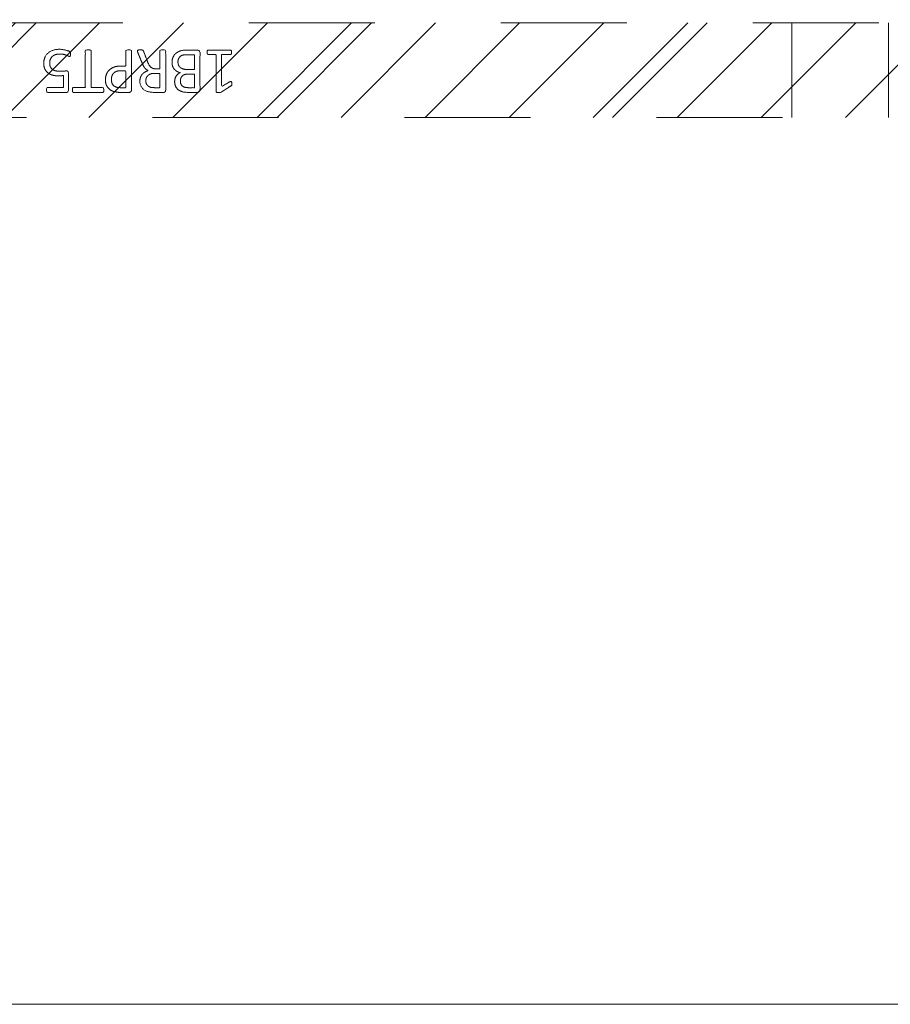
# Model space of a CAD drawing. Header units: inches. Extents: x -416 to -272, y -73 to 47.
# Tile 133 of 206: x -292 to -283, y -43 to -33. Entities that reach past the tile are written whole.
import ezdxf

# ---------------------------------------------------------------- set-up
doc = ezdxf.new("R2010")
doc.units = ezdxf.units.IN
doc.header["$LTSCALE"] = 32
doc.header["$MEASUREMENT"] = 0
doc.linetypes.add('Dash Style-1', pattern=[0.083328, 0.041656, -0.041672])
for name, color, linetype, lineweight in [('DashLine', 7, 'Continuous', 13), ('DashLineFill', 7, 'Dash Style-1', 13), ('Drawing', 7, 'Continuous', 18), ('Metal-DeskStructure', 7, 'Continuous', 13), ('None', 7, 'Continuous', 18), ('SolidLine', 7, 'Continuous', 15)]:
    doc.layers.add(name, color=color, linetype=linetype, lineweight=lineweight)

# ---------------------------------------------------------------- blocks, each defined once
blk = doc.blocks.new('Group-42')
at = {"layer": 'DashLine', "flags": 128}
blk.add_lwpolyline([(1.114, -2.559), (70.894, -2.559), (70.894, -30), (1.114, -30)], close=True, dxfattribs=at)
at = {"layer": 'SolidLine', "flags": 128}
blk.add_lwpolyline([(1.114, -2.559), (70.894, -2.559), (70.894, -30), (1.114, -30)], close=True, dxfattribs=at)
blk = doc.blocks.new('Group-70')
at = {"layer": 'Metal-DeskStructure', "color": 7}
for points, knots in [([(9.57, -0.189), (9.57, -0.197), (9.568, -0.211), (9.559, -0.213), (9.44, -0.213), (9.321, -0.213), (9.318, -0.212), (9.314, -0.206), (9.312, -0.197), (9.312, -0.184), (9.314, -0.175), (9.316, -0.169), (9.321, -0.165), (9.37, -0.165), (9.417, -0.165), (9.417, 0.004), (9.417, 0.174), (9.374, 0.148), (9.331, 0.122), (9.325, 0.121), (9.316, 0.119), (9.312, 0.122), (9.31, 0.133), (9.31, 0.146), (9.31, 0.156), (9.312, 0.161), (9.316, 0.165), (9.319, 0.167), (9.371, 0.2), (9.423, 0.233), (9.425, 0.235), (9.428, 0.235), (9.434, 0.237), (9.451, 0.237), (9.469, 0.237), (9.474, 0.233), (9.476, 0.229), (9.476, 0.031), (9.476, -0.165), (9.517, -0.165), (9.561, -0.165), (9.565, -0.169), (9.569, -0.175), (9.57, -0.184), (9.57, -0.189)], [0, 0, 0, 0.00261, 0.007831, 0.010441, 0.176195, 0.178805, 0.181415, 0.184026, 0.186636, 0.188594, 0.190551, 0.192509, 0.194467, 0.244389, 0.244389, 0.424498, 0.424498, 0.47805, 0.47805, 0.484241, 0.490432, 0.496622, 0.502813, 0.507071, 0.510941, 0.514811, 0.518682, 0.518682, 0.576295, 0.576295, 0.578743, 0.58119, 0.583638, 0.590247, 0.593184, 0.596122, 0.599059, 0.911881, 0.911881, 0.976501, 0.982376, 0.988251, 0.994125, 1, 1, 1]), ([(9.942, -0.084), (9.942, -0.106), (9.93, -0.141), (9.912, -0.171), (9.884, -0.191), (9.835, -0.213), (9.727, -0.213), (9.661, -0.213), (9.646, -0.202), (9.646, 0.011), (9.646, 0.224), (9.661, 0.235), (9.719, 0.235), (9.811, 0.235), (9.862, 0.218), (9.895, 0.191), (9.914, 0.148), (9.914, 0.106), (9.906, 0.076), (9.892, 0.052), (9.868, 0.032), (9.855, 0.026), (9.873, 0.023), (9.905, 0.004), (9.929, -0.023), (9.942, -0.062), (9.942, -0.084)], [0, 0, 0, 0.031455, 0.06291, 0.094366, 0.125821, 0.188731, 0.266159, 0.275837, 0.285516, 0.435531, 0.44521, 0.454888, 0.521427, 0.574659, 0.627891, 0.681123, 0.734355, 0.762747, 0.791139, 0.819531, 0.847924, 0.847924, 0.885943, 0.923962, 0.961981, 1, 1, 1]), ([(10.308, -0.204), (10.308, -0.208), (10.306, -0.212), (10.299, -0.213), (10.286, -0.215), (10.267, -0.215), (10.256, -0.213), (10.249, -0.212), (10.245, -0.206), (10.243, -0.201), (10.223, -0.148), (10.203, -0.095), (10.195, -0.077), (10.181, -0.047), (10.158, -0.025), (10.129, -0.014), (10.089, -0.014), (10.07, -0.014), (10.07, -0.109), (10.07, -0.208), (10.066, -0.212), (10.059, -0.213), (10.048, -0.215), (10.031, -0.215), (10.02, -0.213), (10.013, -0.212), (10.009, -0.208), (10.009, 0.003), (10.009, 0.224), (10.024, 0.235), (10.079, 0.235), (10.144, 0.235), (10.166, 0.233), (10.175, 0.231), (10.201, 0.228), (10.241, 0.207), (10.267, 0.178), (10.282, 0.139), (10.282, 0.095), (10.269, 0.058), (10.247, 0.03), (10.214, 0.012), (10.195, 0.004), (10.206, -0.001), (10.225, -0.016), (10.24, -0.036), (10.253, -0.064), (10.26, -0.081), (10.28, -0.129), (10.3, -0.178), (10.306, -0.191), (10.308, -0.202), (10.308, -0.204)], [0, 0, 0, 0.004018, 0.008035, 0.012053, 0.01607, 0.020088, 0.024105, 0.028123, 0.03214, 0.03214, 0.070951, 0.070951, 0.084634, 0.098317, 0.112001, 0.125684, 0.138745, 0.138745, 0.202807, 0.205295, 0.207782, 0.21027, 0.212758, 0.214748, 0.216739, 0.218729, 0.220719, 0.332671, 0.339637, 0.346603, 0.391882, 0.407555, 0.423229, 0.423229, 0.466696, 0.510164, 0.553631, 0.597099, 0.640566, 0.684033, 0.727501, 0.770968, 0.770968, 0.798042, 0.825115, 0.852188, 0.879262, 0.879262, 0.958132, 0.958132, 0.979066, 1, 1, 1]), ([(10.646, 0.104), (10.646, 0.069), (10.624, 0.015), (10.583, -0.022), (10.524, -0.044), (10.457, -0.044), (10.432, -0.044), (10.432, -0.124), (10.432, -0.208), (10.428, -0.212), (10.421, -0.213), (10.41, -0.215), (10.393, -0.215), (10.382, -0.213), (10.375, -0.212), (10.371, -0.208), (10.371, 0.002), (10.371, 0.222), (10.386, 0.235), (10.443, 0.235), (10.506, 0.235), (10.531, 0.231), (10.568, 0.224), (10.605, 0.202), (10.633, 0.17), (10.646, 0.128), (10.646, 0.104)], [0, 0, 0, 0.066268, 0.132535, 0.198803, 0.26507, 0.303966, 0.303966, 0.429297, 0.43506, 0.440822, 0.446584, 0.452347, 0.456957, 0.461567, 0.466177, 0.470786, 0.728938, 0.745073, 0.761208, 0.845107, 0.870922, 0.896738, 0.922553, 0.948369, 0.974184, 1, 1, 1]), ([(10.996, 0.209), (10.996, 0.203), (10.996, 0.193), (10.992, 0.187), (10.987, 0.183), (10.922, 0.183), (10.859, 0.183), (10.859, -0.01), (10.859, -0.208), (10.856, -0.212), (10.848, -0.213), (10.837, -0.215), (10.82, -0.215), (10.809, -0.213), (10.802, -0.212), (10.798, -0.208), (10.798, -0.01), (10.798, 0.183), (10.736, 0.183), (10.671, 0.183), (10.665, 0.187), (10.664, 0.193), (10.662, 0.202), (10.662, 0.215), (10.664, 0.226), (10.665, 0.231), (10.671, 0.235), (10.829, 0.235), (10.987, 0.235), (10.992, 0.231), (10.996, 0.226), (10.996, 0.215), (10.996, 0.209)], [0, 0, 0, 0.003046, 0.005389, 0.007733, 0.010076, 0.089744, 0.089744, 0.335779, 0.340465, 0.345152, 0.349838, 0.354524, 0.360382, 0.36624, 0.372099, 0.377957, 0.6855, 0.6855, 0.785085, 0.788014, 0.790943, 0.793872, 0.796801, 0.798998, 0.801195, 0.803391, 0.805588, 0.991213, 0.99341, 0.995606, 0.997803, 1, 1, 1]), ([(11.299, -0.07), (11.299, -0.105), (11.275, -0.162), (11.23, -0.201), (11.169, -0.221), (11.11, -0.221), (11.073, -0.213), (11.044, -0.206), (11.025, -0.197), (11.02, -0.193), (11.018, -0.188), (11.016, -0.182), (11.016, -0.172), (11.016, -0.162), (11.018, -0.153), (11.02, -0.145), (11.024, -0.143), (11.029, -0.143), (11.044, -0.153), (11.068, -0.162), (11.105, -0.171), (11.153, -0.171), (11.191, -0.16), (11.219, -0.136), (11.236, -0.101), (11.236, -0.053), (11.223, -0.022), (11.195, 0.001), (11.151, 0.012), (11.101, 0.012), (11.07, 0.008), (11.048, 0.008), (11.038, 0.017), (11.038, 0.121), (11.038, 0.224), (11.049, 0.235), (11.159, 0.235), (11.262, 0.235), (11.265, 0.231), (11.269, 0.226), (11.271, 0.215), (11.271, 0.196), (11.263, 0.183), (11.174, 0.183), (11.09, 0.183), (11.09, 0.12), (11.09, 0.056), (11.103, 0.058), (11.129, 0.06), (11.184, 0.06), (11.241, 0.041), (11.278, 0.008), (11.299, -0.04), (11.299, -0.07)], [0, 0, 0, 0.016248, 0.032495, 0.048743, 0.064991, 0.07474, 0.084488, 0.094237, 0.103985, 0.113734, 0.123483, 0.133231, 0.143955, 0.155653, 0.167352, 0.17905, 0.190748, 0.214145, 0.237542, 0.260938, 0.284335, 0.304389, 0.324444, 0.344498, 0.364552, 0.381743, 0.398934, 0.416124, 0.433315, 0.445134, 0.456952, 0.465394, 0.473836, 0.532936, 0.541379, 0.549822, 0.625104, 0.627919, 0.630733, 0.633547, 0.636362, 0.642928, 0.649495, 0.749089, 0.749089, 0.824606, 0.824606, 0.840082, 0.855558, 0.891668, 0.927779, 0.963889, 1, 1, 1]), ([(9.853, 0.115), (9.853, 0.132), (9.844, 0.157), (9.823, 0.176), (9.792, 0.185), (9.737, 0.185), (9.705, 0.185), (9.705, 0.113), (9.705, 0.041), (9.739, 0.041), (9.796, 0.041), (9.825, 0.052), (9.844, 0.073), (9.853, 0.1), (9.853, 0.115)], [0, 0, 0, 0.074499, 0.148998, 0.223496, 0.297995, 0.395417, 0.395417, 0.61891, 0.61891, 0.724928, 0.793696, 0.862464, 0.931232, 1, 1, 1]), ([(10.219, 0.109), (10.219, 0.137), (10.195, 0.172), (10.168, 0.181), (10.158, 0.183), (10.136, 0.185), (10.095, 0.185), (10.07, 0.185), (10.07, 0.109), (10.07, 0.034), (10.098, 0.034), (10.151, 0.034), (10.184, 0.045), (10.208, 0.067), (10.219, 0.095), (10.219, 0.109)], [0, 0, 0, 0.142515, 0.285031, 0.285031, 0.330993, 0.376955, 0.445899, 0.445899, 0.655281, 0.655281, 0.734439, 0.800829, 0.867219, 0.93361, 1, 1, 1]), ([(10.583, 0.098), (10.583, 0.126), (10.563, 0.163), (10.533, 0.18), (10.502, 0.185), (10.459, 0.185), (10.432, 0.185), (10.432, 0.096), (10.432, 0.006), (10.459, 0.006), (10.511, 0.006), (10.548, 0.019), (10.572, 0.045), (10.583, 0.078), (10.583, 0.098)], [0, 0, 0, 0.053098, 0.106195, 0.159293, 0.212391, 0.297937, 0.297937, 0.584068, 0.584068, 0.669615, 0.752211, 0.834807, 0.917404, 1, 1, 1]), ([(9.879, -0.088), (9.879, -0.068), (9.866, -0.038), (9.842, -0.018), (9.805, -0.007), (9.741, -0.007), (9.705, -0.007), (9.705, -0.085), (9.705, -0.164), (9.749, -0.164), (9.833, -0.164), (9.866, -0.136), (9.879, -0.106), (9.879, -0.088)], [0, 0, 0, 0.079156, 0.158312, 0.237468, 0.316624, 0.419526, 0.419526, 0.643799, 0.643799, 0.767809, 0.883905, 0.941952, 1, 1, 1])]:
    blk.add_open_spline(points, degree=2, knots=knots, dxfattribs=at)
blk = doc.blocks.new('1BRPT5-RightBeam (2D)')
at = {"layer": 'DashLineFill', "linetype": 'Continuous', "lineweight": 13}
h = blk.add_hatch(dxfattribs=at)
h.set_pattern_fill('Steel', color=253, style=0, pattern_type=2)
h.set_pattern_definition([(45, (0, 0), (-1.61302, 1.9357), []), (45, (-1.0608, 1.0608), (-0.472346, 0.416761), [])])
h.paths.add_polyline_path([(-1.85, 0.5), (20.472, 0.5), (20.472, -0.5), (-1.85, -0.5)])
at = {"layer": 'DashLineFill'}
for p, q in [((2.362, 0.5), (2.362, -0.5)), ((3.386, 0.5), (3.386, -0.5))]:
    blk.add_line(p, q, dxfattribs=at)
at = {"layer": 'DashLineFill', "flags": 128}
blk.add_lwpolyline([(-1.85, 0.5), (20.472, 0.5), (20.472, -0.5), (-1.85, -0.5)], close=True, dxfattribs=at)
at = {"layer": 'Metal-DeskStructure', "color": 7}
blk.add_blockref('Group-70', (0, 0), dxfattribs=at)
blk = doc.blocks.new('Group-74')
at = {"layer": 'None', "color": 7, "rotation": 180}
blk.add_blockref('1BRPT5-RightBeam (2D)', (62.992, -20.118), dxfattribs=at)
blk = doc.blocks.new('Group-78')
at = {"layer": 'None'}
blk.add_blockref('Group-42', (0, 0), dxfattribs=at)
blk.add_blockref('Group-74', (0, 0), dxfattribs=at)
blk = doc.blocks.new('SL Credenza Desk (2D)')
at = {"layer": 'None'}
blk.add_blockref('Group-78', (0, 0), dxfattribs=at)
at = {"layer": 'Drawing', "color": 0, "flags": 1}
for tag in ['Tag', 'Catalog', 'FinishGroup', 'Custom', 'Discount', 'Item1', 'Item2', 'Item3', 'Item4', 'Item5', 'Item6', 'Item7', 'Item8', 'Item9', 'Item10', 'Item11', 'Item12', 'Item13', 'Item14', 'Item15', 'Item16', 'Item17', 'Item18', 'Item19', 'Item20', 'Item21', 'Item22', 'Item23', 'Item24', 'Item25', 'Option1', 'Option2', 'Option3', 'Option4', 'Option5', 'Option6', 'Option7', 'Option8', 'Option9', 'Option10', 'Option11', 'Option12']:
    blk.add_attdef(tag, (15.719, -28.999), '', height=0.00709, dxfattribs=at)
blk = doc.blocks.new('Group-79')
at = {"layer": 'Drawing'}
blk.add_blockref('SL Credenza Desk (2D)', (15.68, 1.485), dxfattribs=at)
at = {"layer": 'Drawing', "color": 0, "flags": 1}
for tag in ['Tag', 'Catalog', 'FinishGroup', 'Custom', 'Discount', 'Item1', 'Item2', 'Item3', 'Item4', 'Item5', 'Item6', 'Item7', 'Item8', 'Item9', 'Item10', 'Item11', 'Item12', 'Item13', 'Item14', 'Item15', 'Item16', 'Item17', 'Item18', 'Item19', 'Item20', 'Item21', 'Item22', 'Item23', 'Item24', 'Item25', 'Option1', 'Option2', 'Option3', 'Option4', 'Option5', 'Option6', 'Option7', 'Option8', 'Option9', 'Option10', 'Option11', 'Option12']:
    blk.add_attdef(tag, (15.719, -28.999), '', height=0.00709, dxfattribs=at)

msp = doc.modelspace()

# ---------------------------------------------------------------- block references
at = {"layer": 'Drawing', "color": 7}
msp.add_blockref('Group-79', (-359.459, -14.977), dxfattribs=at)

doc.saveas('drawing.dxf')
